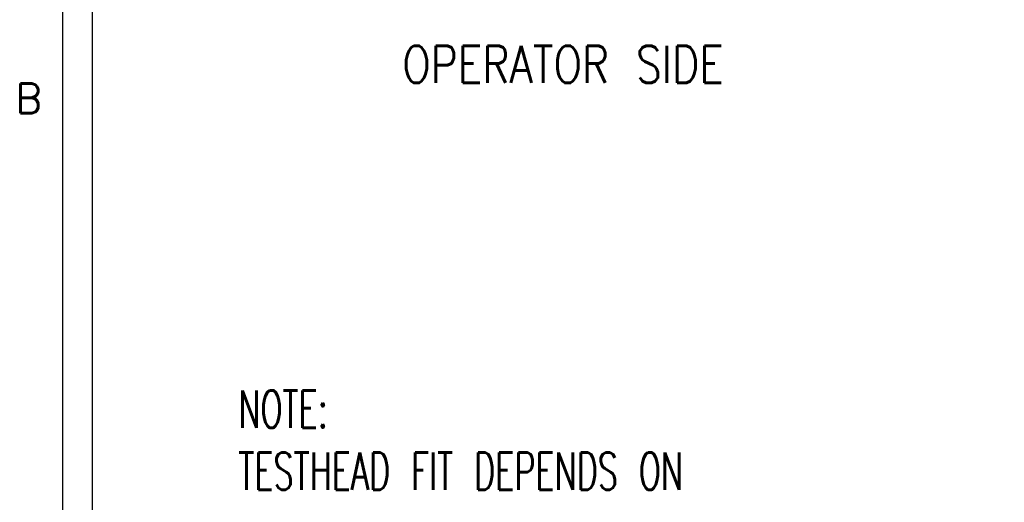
# Model space of a CAD drawing. Extents: x -1763 to 4575, y -3429 to 1051.
# Tile 27 of 174: x -1758 to -701, y -2174 to -1655. Entities that reach past the tile are written whole.
import ezdxf

# ---------------------------------------------------------------- set-up
doc = ezdxf.new("R2010")
doc.units = 0
doc.layers.add('1', color=7, linetype='CONTINUOUS')
doc.styles.add('CONVERTER_1', font='txt.shx', dxfattribs={"width": 0.63})
doc.styles.add('CONVERTER_2', font='txt.shx', dxfattribs={"width": 0.81})
doc.styles.add('CONVERTER_9', font='txt.shx', dxfattribs={"width": 0.97875})

# ---------------------------------------------------------------- blocks, each defined once
blk = doc.blocks.new('TEXT__610', base_point=(-2000, -2800))
at = {"layer": '1', "color": 7, "linetype": 'CONTINUOUS'}
blk.add_line((-1680, -2940), (-1680, 800), dxfattribs=at)
at = {"layer": '1', "color": 7, "insert": (-1523.4, -2293.4), "char_height": 40, "attachment_point": 7, "style": 'CONVERTER_1'}
blk.add_mtext('NOTE:\\PTESTHEAD FIT DEPENDS ON\\PPROBER MODEL AND INSTALLED\\PPROBER OPTIONS', dxfattribs=at)
blk = doc.blocks.new('ATA1_S', base_point=(-213.98, -422.25))
at = {"layer": '1', "color": 7, "linetype": 'CONTINUOUS'}
blk.add_line((-213.98, -422.25), (-213.98, 124.91), dxfattribs=at)
at = {"layer": '1', "color": 7, "insert": (-220.33, -217.44), "char_height": 4, "attachment_point": 4, "style": 'CONVERTER_9'}
blk.add_mtext('B', dxfattribs=at)
blk = doc.blocks.new('STH', base_point=(-1461, -1722.9))
at = {"layer": '1', "color": 7, "style": 'CONVERTER_2', "width": 0.81}
blk.add_text('OPERATOR SIDE', height=40, dxfattribs=at).set_placement((-1347.3, -1722.9))

msp = doc.modelspace()

# ---------------------------------------------------------------- block references
at = {"layer": '1', "xscale": 8, "yscale": 8, "zscale": 8}
msp.add_blockref('ATA1_S', (-1711.9, -3378), dxfattribs=at)
at = {"layer": '1'}
for name, p in [('TEXT__610', (-2000, -2800)), ('STH', (-1461, -1722.9))]:
    msp.add_blockref(name, p, dxfattribs=at)

doc.saveas('drawing.dxf')
